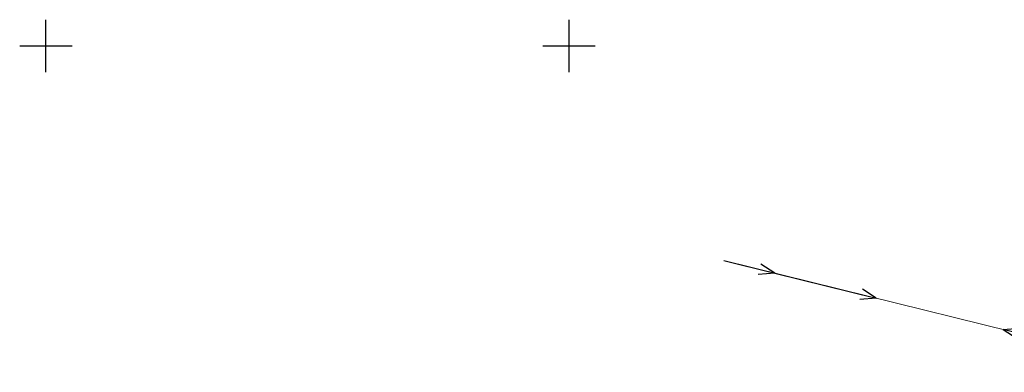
# Model space of a CAD drawing. Header units: metres. Extents: x 7527663 to 7537587, y 5492976 to 5503267.
# Tile 44 of 256: x 7531798 to 7531892, y 5499169 to 5499202. Entities that reach past the tile are written whole.
import ezdxf

# ---------------------------------------------------------------- set-up
doc = ezdxf.new("R2010")
doc.units = ezdxf.units.M
doc.linetypes.add('suep_nn_500', pattern=[0])
doc.layers.get('0').update_dxf_attribs({"color": 2, "lineweight": 5})

# ---------------------------------------------------------------- blocks, each defined once
blk = doc.blocks.new('SUEP1')
at = {"color": 0, "linetype": 'Continuous'}
for p, q in [((0, 0), (5, 0)), ((5, 0), (3.5, 0.5)), ((5, 0), (3.5, -0.5)), ((5, 0), (15, 0)), ((15, 0), (13.5, 0.5)), ((15, 0), (13.5, -0.5))]:
    blk.add_line(p, q, dxfattribs=at)
blk = doc.blocks.new('RAMKA500K')
at = {"color": 0}
for p, q in [((200, 197.5), (200, 202.5)), ((250, 197.5), (250, 202.5)), ((197.5, 200), (202.5, 200)), ((247.5, 200), (252.5, 200))]:
    blk.add_line(p, q, dxfattribs=at)

msp = doc.modelspace()

# ---------------------------------------------------------------- linework, layer by layer
at = {"layer": 'przewód elektroenergetyczny niskiego napięcia', "color": 1, "linetype": 'suep_nn_500', "lineweight": 18, "flags": 128}
for points in [[(7531906.03, 5499169.32), (7531864.79, 5499179.51)], [(7531864.79, 5499179.51), (7531906.03, 5499169.32)]]:
    msp.add_lwpolyline(points, dxfattribs=at)

# ---------------------------------------------------------------- block references
at = {"layer": 'przewód elektroenergetyczny niskiego napięcia', "color": 1, "linetype": 'CONTINUOUS', "lineweight": 18}
for p, rotation in [((7531864.79, 5499179.51), 346.121), ((7531906.03, 5499169.32), 166.121)]:
    msp.add_blockref('SUEP1', p, dxfattribs=dict(at, rotation=rotation))
at = {"layer": 'Wstawianie ramki sekcyjnej z opisem', "color": 7, "linetype": 'CONTINUOUS', "lineweight": 13}
msp.add_blockref('RAMKA500K', (7531600, 5499000), dxfattribs=at)

doc.saveas('drawing.dxf')
